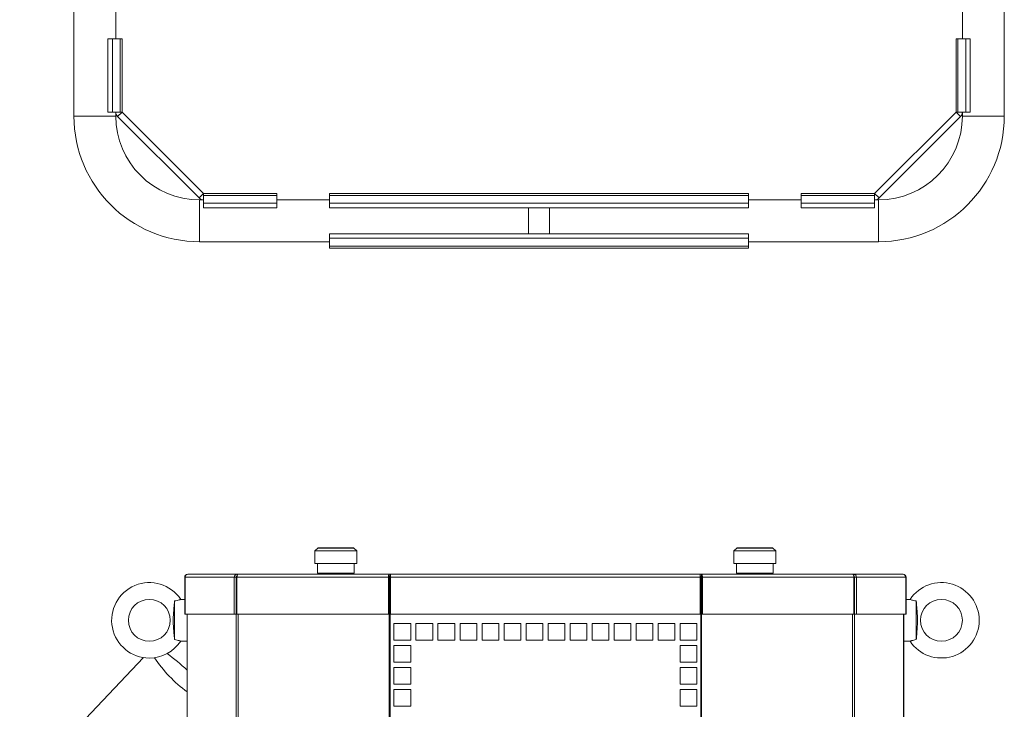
# Model space of a CAD drawing. Header units: millimetres. Extents: x 24 to 2406, y -1931 to 388.
# Tile 12 of 21: x 61 to 531, y -400 to -70. Entities that reach past the tile are written whole.
import ezdxf

# ---------------------------------------------------------------- set-up
doc = ezdxf.new("R2010")
doc.units = ezdxf.units.MM

msp = doc.modelspace()

# ---------------------------------------------------------------- linework, layer by layer
at = {"color": 7, "linetype": 'Continuous', "lineweight": 15}
for p, q in [((531.12, -116.34), (531.12, 43.68)), ((87.12, 34.91), (87.12, -116.34)), ((107.12, -79.44), (107.12, 13.67)), ((511.12, 13.67), (511.12, -79.44)), ((103.38, -114.44), (103.38, -79.44)), ((103.38, -79.44), (105.5, -79.44)), ((105.5, -114.44), (105.5, -79.44)), ((109.24, -79.44), (105.5, -79.44)), ((109.24, -114.44), (109.24, -79.44)), ((110.12, -79.44), (109.24, -79.44)), ((110.12, -114.44), (110.12, -79.44)), ((509, -79.44), (508.12, -79.44)), ((508.12, -114.44), (508.12, -79.44)), ((512.73, -79.44), (509, -79.44)), ((509, -114.44), (509, -79.44)), ((514.85, -79.44), (512.73, -79.44)), ((512.73, -114.44), (512.73, -79.44)), ((514.85, -114.44), (514.85, -79.44)), ((103.38, -114.44), (105.5, -114.44)), ((109.24, -114.44), (105.5, -114.44)), ((107.12, -116.34), (107.12, -114.44)), ((108, -116.56), (110.12, -114.44)), ((146.89, -155.45), (108, -116.56)), ((109.24, -114.44), (110.12, -114.44)), ((149.01, -153.33), (110.12, -114.44)), ((508.12, -114.44), (469.23, -153.33)), ((510.24, -116.56), (471.35, -155.45)), ((508.12, -114.44), (509, -114.44)), ((510.24, -116.56), (508.12, -114.44)), ((512.73, -114.44), (509, -114.44)), ((511.12, -114.44), (511.12, -116.34)), ((514.85, -114.44), (512.73, -114.44)), ((146.89, -155.45), (149.01, -153.33)), ((184.01, -153.33), (149.01, -153.33)), ((149.01, -153.33), (149.01, -154.21)), ((149.01, -154.21), (149.01, -157.97)), ((184.01, -154.21), (149.01, -154.21)), ((184.01, -153.33), (184.01, -154.21)), ((184.01, -157.97), (184.01, -154.21)), ((209.12, -153.33), (409.12, -153.33)), ((209.12, -153.33), (209.12, -154.21)), ((209.12, -157.94), (209.12, -154.21)), ((209.12, -154.21), (409.12, -154.21)), ((409.12, -154.21), (409.12, -153.33)), ((409.12, -157.94), (409.12, -154.21)), ((434.23, -153.33), (434.23, -154.21)), ((469.23, -153.33), (434.23, -153.33)), ((434.23, -154.21), (434.23, -157.97)), ((469.23, -154.21), (434.23, -154.21)), ((469.23, -153.33), (469.23, -154.21)), ((471.35, -155.45), (469.23, -153.33)), ((469.23, -157.97), (469.23, -154.21)), ((149.01, -156.33), (147.11, -156.33)), ((149.01, -157.97), (149.01, -160.09)), ((149.01, -157.97), (184.01, -157.97)), ((209.12, -156.33), (184.01, -156.33)), ((184.01, -157.97), (184.01, -160.09)), ((209.12, -157.94), (409.12, -157.94)), ((209.12, -160.07), (209.12, -157.94)), ((434.23, -156.33), (409.12, -156.33)), ((409.12, -160.07), (409.12, -157.94)), ((434.23, -157.97), (469.23, -157.97)), ((434.23, -157.97), (434.23, -160.09)), ((471.13, -156.33), (469.23, -156.33)), ((469.23, -157.97), (469.23, -160.09)), ((149.01, -160.09), (184.01, -160.09)), ((209.12, -160.07), (409.12, -160.07)), ((304.12, -160.07), (304.12, -172.59)), ((314.12, -160.07), (314.12, -172.59)), ((434.23, -160.09), (469.23, -160.09)), ((209.12, -172.59), (209.12, -174.71)), ((409.12, -172.59), (209.12, -172.59)), ((409.12, -172.59), (409.12, -174.71)), ((147.11, -176.33), (209.12, -176.33)), ((209.12, -174.71), (209.12, -178.45)), ((409.12, -174.71), (209.12, -174.71)), ((409.12, -178.45), (209.12, -178.45)), ((209.12, -178.45), (209.12, -179.33)), ((409.12, -174.71), (409.12, -178.45)), ((409.12, -176.33), (471.13, -176.33)), ((409.12, -179.33), (409.12, -178.45)), ((409.12, -179.33), (209.12, -179.33)), ((203.53, -322.56), (202.12, -323.97)), ((202.12, -323.97), (202.12, -329.97)), ((222.12, -323.97), (202.12, -323.97)), ((222.12, -323.97), (220.71, -322.56)), ((222.12, -329.97), (222.12, -323.97)), ((403.53, -322.56), (402.12, -323.97)), ((402.12, -323.97), (402.12, -329.97)), ((422.12, -323.97), (402.12, -323.97)), ((422.12, -323.97), (420.71, -322.56)), ((422.12, -329.97), (422.12, -323.97)), ((202.12, -329.97), (222.12, -329.97)), ((203.37, -329.97), (203.37, -334.57)), ((220.87, -334.57), (220.87, -329.97)), ((402.12, -329.97), (422.12, -329.97)), ((403.37, -329.97), (403.37, -334.57)), ((420.87, -334.57), (420.87, -329.97)), ((140.02, -354.07), (140.02, -336.47)), ((140.18, -336.47), (140.18, -354.07)), ((140.18, -336.47), (163.66, -336.47)), ((141.42, -335.08), (141.42, -335.07)), ((141.42, -335.07), (141.51, -335.07)), ((141.51, -335.07), (164.99, -335.07)), ((163.66, -354.07), (163.66, -336.47)), ((164.61, -336.47), (163.66, -336.47)), ((164.94, -336.47), (164.61, -336.47)), ((164.61, -354.07), (164.61, -336.47)), ((164.94, -336.47), (164.94, -354.07)), ((164.94, -336.47), (237.2, -336.47)), ((164.99, -335.79), (164.99, -335.07)), ((164.99, -335.07), (165.37, -335.07)), ((165.37, -335.07), (237.63, -335.07)), ((237.2, -354.07), (237.2, -336.47)), ((237.51, -336.47), (237.2, -336.47)), ((237.51, -336.47), (237.56, -336.47)), ((237.51, -354.07), (237.51, -336.47)), ((237.56, -336.47), (237.56, -764.47)), ((237.99, -336.47), (237.56, -336.47)), ((237.63, -336.07), (237.63, -335.07)), ((237.63, -335.07), (238.22, -335.07)), ((238.22, -336.07), (237.63, -336.07)), ((237.99, -336.47), (237.99, -764.47)), ((237.99, -336.47), (238.22, -336.47)), ((238.22, -335.07), (386.02, -335.07)), ((238.22, -336.47), (238.22, -335.07)), ((238.22, -336.47), (238.22, -354.07)), ((238.22, -336.47), (386.02, -336.47)), ((386.02, -335.07), (386.02, -336.47)), ((386.02, -335.07), (386.6, -335.07)), ((386.6, -336.07), (386.02, -336.07)), ((386.02, -336.47), (386.25, -336.47)), ((386.02, -354.07), (386.02, -336.47)), ((386.25, -336.47), (386.25, -764.47)), ((386.68, -336.47), (386.25, -336.47)), ((386.6, -335.07), (458.87, -335.07)), ((386.6, -335.07), (386.6, -336.07)), ((386.68, -336.47), (386.68, -764.47)), ((386.68, -336.47), (386.73, -336.47)), ((386.73, -336.47), (387.04, -336.47)), ((386.73, -336.47), (386.73, -354.07)), ((387.04, -336.47), (459.3, -336.47)), ((387.04, -336.47), (387.04, -354.07)), ((458.87, -335.07), (459.25, -335.07)), ((459.25, -335.07), (482.73, -335.07)), ((459.25, -335.07), (459.25, -335.79)), ((459.63, -336.47), (459.3, -336.47)), ((459.3, -354.07), (459.3, -336.47)), ((459.63, -336.47), (460.58, -336.47)), ((459.63, -336.47), (459.63, -354.07)), ((460.58, -336.47), (484.06, -336.47)), ((460.58, -336.47), (460.58, -354.07)), ((482.73, -335.07), (482.82, -335.07)), ((482.82, -335.07), (482.82, -335.08)), ((484.06, -354.07), (484.06, -336.47)), ((484.22, -336.47), (484.22, -354.07)), ((140.02, -347.07), (138.08, -347.07)), ((486.15, -347.07), (484.22, -347.07)), ((135.12, -347.84), (135.12, -366.31)), ((489.12, -366.31), (489.12, -347.84)), ((140.02, -354.07), (140.18, -354.07)), ((140.18, -354.07), (163.66, -354.07)), ((141.12, -354.07), (141.12, -764.47)), ((163.66, -354.07), (164.61, -354.07)), ((164.94, -354.07), (237.2, -354.07)), ((237.2, -354.07), (237.51, -354.07)), ((238.22, -354.07), (386.02, -354.07)), ((387.04, -354.07), (386.73, -354.07)), ((387.04, -354.07), (459.3, -354.07)), ((460.58, -354.07), (459.63, -354.07)), ((460.58, -354.07), (484.06, -354.07)), ((483.12, -354.07), (483.12, -764.47)), ((484.22, -354.07), (484.06, -354.07)), ((247.87, -358.62), (239.87, -358.62)), ((239.87, -358.62), (239.87, -366.62)), ((247.87, -366.62), (247.87, -358.62)), ((258.37, -358.62), (250.37, -358.62)), ((250.37, -358.62), (250.37, -366.62)), ((258.37, -366.62), (258.37, -358.62)), ((268.87, -358.62), (260.87, -358.62)), ((260.87, -358.62), (260.87, -366.62)), ((268.87, -366.62), (268.87, -358.62)), ((279.37, -358.62), (271.37, -358.62)), ((271.37, -358.62), (271.37, -366.62)), ((279.37, -366.62), (279.37, -358.62)), ((289.87, -358.62), (281.87, -358.62)), ((281.87, -358.62), (281.87, -366.62)), ((289.87, -366.62), (289.87, -358.62)), ((300.37, -358.62), (292.37, -358.62)), ((292.37, -358.62), (292.37, -366.62)), ((300.37, -366.62), (300.37, -358.62)), ((310.87, -358.62), (302.87, -358.62)), ((302.87, -358.62), (302.87, -366.62)), ((310.87, -366.62), (310.87, -358.62)), ((321.37, -358.62), (313.37, -358.62)), ((313.37, -358.62), (313.37, -366.62)), ((321.37, -366.62), (321.37, -358.62)), ((331.87, -358.62), (323.87, -358.62)), ((323.87, -358.62), (323.87, -366.62)), ((331.87, -366.62), (331.87, -358.62)), ((342.37, -358.62), (334.37, -358.62)), ((334.37, -358.62), (334.37, -366.62)), ((342.37, -366.62), (342.37, -358.62)), ((352.87, -358.62), (344.87, -358.62)), ((344.87, -358.62), (344.87, -366.62)), ((352.87, -366.62), (352.87, -358.62)), ((363.37, -358.62), (355.37, -358.62)), ((355.37, -358.62), (355.37, -366.62)), ((363.37, -366.62), (363.37, -358.62)), ((373.87, -358.62), (365.87, -358.62)), ((365.87, -358.62), (365.87, -366.62)), ((373.87, -366.62), (373.87, -358.62)), ((384.37, -358.62), (376.37, -358.62)), ((376.37, -358.62), (376.37, -366.62)), ((384.37, -366.62), (384.37, -358.62)), ((138.08, -367.07), (141.12, -367.07)), ((239.87, -366.62), (247.87, -366.62)), ((247.87, -369.12), (239.87, -369.12)), ((239.87, -369.12), (239.87, -377.12)), ((247.87, -377.12), (247.87, -369.12)), ((250.37, -366.62), (258.37, -366.62)), ((260.87, -366.62), (268.87, -366.62)), ((271.37, -366.62), (279.37, -366.62)), ((281.87, -366.62), (289.87, -366.62)), ((292.37, -366.62), (300.37, -366.62)), ((302.87, -366.62), (310.87, -366.62)), ((313.37, -366.62), (321.37, -366.62)), ((323.87, -366.62), (331.87, -366.62)), ((334.37, -366.62), (342.37, -366.62)), ((344.87, -366.62), (352.87, -366.62)), ((355.37, -366.62), (363.37, -366.62)), ((365.87, -366.62), (373.87, -366.62)), ((376.37, -366.62), (384.37, -366.62)), ((384.37, -369.12), (376.37, -369.12)), ((376.37, -369.12), (376.37, -377.12)), ((384.37, -377.12), (384.37, -369.12)), ((483.12, -367.07), (486.15, -367.07)), ((120.35, -374.86), (61.25, -437)), ((239.87, -377.12), (247.87, -377.12)), ((247.87, -379.62), (239.87, -379.62)), ((239.87, -379.62), (239.87, -387.62)), ((247.87, -387.62), (247.87, -379.62)), ((376.37, -377.12), (384.37, -377.12)), ((384.37, -379.62), (376.37, -379.62)), ((376.37, -379.62), (376.37, -387.62)), ((384.37, -387.62), (384.37, -379.62)), ((239.87, -387.62), (247.87, -387.62)), ((376.37, -387.62), (384.37, -387.62)), ((247.87, -390.12), (239.87, -390.12)), ((239.87, -390.12), (239.87, -398.12)), ((247.87, -398.12), (247.87, -390.12)), ((384.37, -390.12), (376.37, -390.12)), ((376.37, -390.12), (376.37, -398.12)), ((384.37, -398.12), (384.37, -390.12)), ((239.87, -398.12), (247.87, -398.12)), ((376.37, -398.12), (384.37, -398.12))]:
    msp.add_line(p, q, dxfattribs=at)
at = {"color": 8, "linetype": 'Continuous', "lineweight": 15}
for p, q in [((107.12, -116.34), (87.12, -116.34)), ((511.12, -116.34), (531.12, -116.34)), ((147.11, -156.33), (147.11, -176.33)), ((471.13, -156.33), (471.13, -176.33)), ((220.71, -322.56), (203.53, -322.56)), ((420.71, -322.56), (403.53, -322.56)), ((140.18, -336.47), (140.02, -336.47)), ((203.37, -334.57), (220.87, -334.57)), ((403.37, -334.57), (420.87, -334.57)), ((484.06, -336.47), (484.22, -336.47)), ((141.19, -354.07), (141.19, -764.47)), ((164.6, -354.07), (164.6, -764.47)), ((165.5, -354.07), (165.5, -764.47)), ((458.74, -354.07), (458.74, -764.47)), ((459.64, -354.07), (459.64, -764.47)), ((483.05, -354.07), (483.05, -764.47))]:
    msp.add_line(p, q, dxfattribs=at)
at = {"color": 7, "linetype": 'Continuous', "lineweight": 15, "flags": 128}
for points in [[(164.94, -336.47), (164.94, -336.2), (164.97, -335.94), (165.01, -335.69), (165.06, -335.48), (165.13, -335.31), (165.2, -335.18), (165.28, -335.1), (165.37, -335.07)], [(237.63, -335.07), (237.55, -335.1), (237.47, -335.18), (237.39, -335.31), (237.33, -335.48), (237.27, -335.69), (237.23, -335.94), (237.21, -336.2), (237.2, -336.47)], [(237.63, -336.07), (237.61, -336.08), (237.59, -336.1), (237.56, -336.14), (237.55, -336.19), (237.53, -336.25), (237.52, -336.32), (237.51, -336.39), (237.51, -336.47)], [(387.04, -336.47), (387.03, -336.2), (387, -335.94), (386.96, -335.69), (386.91, -335.48), (386.84, -335.31), (386.77, -335.18), (386.69, -335.1), (386.6, -335.07)], [(386.73, -336.47), (386.72, -336.39), (386.72, -336.32), (386.71, -336.25), (386.69, -336.19), (386.67, -336.14), (386.65, -336.1), (386.63, -336.08), (386.6, -336.07)], [(458.87, -335.07), (458.95, -335.1), (459.03, -335.18), (459.11, -335.31), (459.17, -335.48), (459.23, -335.69), (459.27, -335.94), (459.29, -336.2), (459.3, -336.47)]]:
    msp.add_lwpolyline(points, dxfattribs=at)
at = {"color": 7, "linetype": 'Continuous', "lineweight": 15}
for centre in [(123.12, -357.07), (501.12, -357.07)]:
    msp.add_circle(centre, 10, dxfattribs=at)
for centre, radius, start, end in [((147.11, -116.34), 59.99, 180, 270), ((110.12, -114.44), 3, 180, 225), ((147.11, -116.34), 39.99, 180, 270), ((471.13, -116.34), 39.99, 270, 0), ((471.13, -116.34), 59.99, 270, 0), ((508.12, -114.44), 3, 315, 360), ((149.01, -153.33), 3, 225, 270), ((469.23, -153.33), 3, 270, 315), ((203.74, -322.77), 0.3, 90, 135), ((220.49, -322.77), 0.3, 45, 90), ((403.74, -322.77), 0.3, 90, 135), ((420.49, -322.77), 0.3, 45, 90), ((141.42, -336.47), 1.4, 90, 180), ((141.55, -336.44), 1.37, 91.4734, 181.4004), ((165.03, -336.44), 1.37, 91.4737, 181.4001), ((165, -336.46), 0.392, 97.0947, 181.3012), ((203.87, -334.57), 0.5, 180, 270), ((220.37, -334.57), 0.5, 270, 0), ((403.87, -334.57), 0.5, 180, 270), ((420.37, -334.57), 0.5, 270, 360), ((459.21, -336.44), 1.37, 358.5999, 88.5263), ((459.23, -336.46), 0.392, 358.6988, 82.9053), ((482.69, -336.44), 1.37, 358.5996, 88.5266), ((482.82, -336.47), 1.4, 0, 90), ((123.12, -357.07), 18, 33.7601, 270), ((501.12, -357.07), 18, 213.7428, 146.2436), ((123.12, -357.07), 18, 270, 326.2489), ((182.1, -336.73), 68.24, 214.0224, 233.0917), ((93.29, -429.09), 67.92, 45.2373, 55.7156)]:
    msp.add_arc(centre, radius, start, end, dxfattribs=at)
for points, knots in [([(220.49, -322.47), (220.38, -322.47), (220.21, -322.47), (219.17, -322.47), (218.08, -322.47), (216.74, -322.47), (214.79, -322.47), (212.12, -322.47), (209.44, -322.47), (207.49, -322.47), (206.15, -322.47), (205.07, -322.47), (204.03, -322.47), (203.85, -322.47), (203.74, -322.47)], [0, 0, 0, 0, 0.119728, 0.18418, 0.25, 0.31582, 0.380272, 0.5, 0.619728, 0.68418, 0.75, 0.81582, 0.880272, 1, 1, 1, 1]), ([(420.49, -322.47), (420.38, -322.47), (420.21, -322.47), (419.17, -322.47), (418.08, -322.47), (416.74, -322.47), (414.79, -322.47), (412.12, -322.47), (409.44, -322.47), (407.49, -322.47), (406.15, -322.47), (405.07, -322.47), (404.03, -322.47), (403.85, -322.47), (403.74, -322.47)], [0, 0, 0, 0, 0.119728, 0.18418, 0.25, 0.31582, 0.380272, 0.5, 0.619728, 0.68418, 0.75, 0.81582, 0.880272, 1, 1, 1, 1]), ([(135.12, -347.84), (135.54, -347.78), (136.4, -347.65), (137.36, -347.36), (137.97, -347.12), (138.05, -347.09), (138.08, -347.07)], [0, 0, 0, 0, 0.2560316, 0.5128427, 0.7560247, 1, 1, 1, 1]), ([(486.15, -347.07), (486.19, -347.09), (486.27, -347.12), (486.89, -347.37), (487.85, -347.66), (488.69, -347.78), (489.12, -347.84)], [0, 0, 0, 0, 0.248606, 0.497308, 0.743182, 1, 1, 1, 1]), ([(135.12, -366.31), (135.04, -365.25), (134.85, -362.69), (134.55, -359.48), (134.5, -356.43), (134.64, -353.88), (134.88, -351.05), (135.04, -348.92), (135.12, -347.84)], [0, 0, 0, 0, 0.169979, 0.411201, 0.533664, 0.656741, 0.826316, 1, 1, 1, 1]), ([(489.12, -347.84), (489.17, -348.59), (489.23, -349.35), (489.35, -350.87), (489.41, -351.63), (489.53, -353.14), (489.59, -353.9), (489.68, -355.41), (489.72, -356.17), (489.73, -357.32), (489.72, -357.71), (489.69, -358.48), (489.67, -358.87), (489.6, -360.03), (489.54, -360.81), (489.42, -362.37), (489.36, -363.15), (489.24, -364.72), (489.18, -365.51), (489.12, -366.31)], [0, 0, 0, 0, 0.125, 0.125, 0.25, 0.25, 0.375, 0.375, 0.5, 0.5, 0.5625, 0.5625, 0.625, 0.625, 0.75, 0.75, 0.875, 0.875, 1, 1, 1, 1]), ([(138.08, -367.07), (138.08, -367.07), (138.02, -367.04), (137.74, -366.93), (137.54, -366.85), (137.01, -366.68), (136.69, -366.59), (135.95, -366.42), (135.55, -366.35), (135.12, -366.31)], [0, 0, 0, 0, 0.25, 0.25, 0.5, 0.5, 0.75, 0.75, 1, 1, 1, 1]), ([(489.12, -366.31), (488.69, -366.35), (488.29, -366.42), (487.55, -366.59), (487.23, -366.68), (486.83, -366.81), (486.71, -366.85), (486.51, -366.93), (486.43, -366.96), (486.22, -367.04), (486.15, -367.07), (486.15, -367.07)], [0, 0, 0, 0, 0.25, 0.25, 0.5, 0.5, 0.625, 0.625, 0.75, 0.75, 1, 1, 1, 1])]:
    msp.add_open_spline(points, degree=3, knots=knots, dxfattribs=at)

doc.saveas('drawing.dxf')
